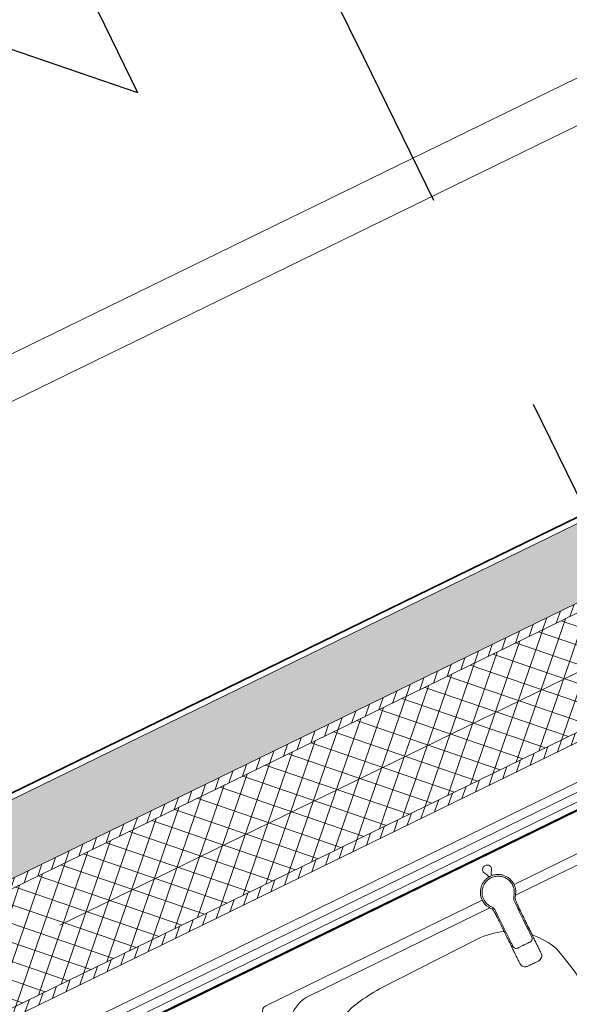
# Model space of a CAD drawing. Extents: x 6414462 to 20492237, y 5756825 to 17376351.
# Tile 36 of 127: x 6497752.921 to 6497753.689, y 5809737.607 to 5809738.984. Entities that reach past the tile are written whole.
import ezdxf

# ---------------------------------------------------------------- set-up
doc = ezdxf.new("R2010")
doc.units = 0
doc.linetypes.add('Kreska', pattern=[0.635, 0.3175, -0.3175])
doc.linetypes.add('Linia siatki', pattern=[2.2225, 1.27, -0.3175, 0.3175, -0.3175])
for name, color, linetype, lineweight in [('A-DETL-GENF', 7, 'Continuous', 5), ('A-FLOR', 7, 'Continuous', 5), ('A-GENM', 7, 'Continuous', 5), ('A-WALL', 7, 'Continuous', 35), ('A-WALL-PATT', 7, 'Continuous', 35), ('G-ANNO-SYMB', 7, 'Continuous', 5), ('G-IMPT', 7, 'Continuous', 5), ('I-FURN', 7, 'Continuous', 5), ('P-SANR-FIXT', 7, 'Continuous', 5), ('S-GRID', 7, 'Continuous', 5)]:
    doc.layers.add(name, color=color, linetype=linetype, lineweight=lineweight)
pattern_1 = [(71.0323616, (6497475.582077, 5808865.157373), (-0.01418553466, 0.00487551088), [])]

# ---------------------------------------------------------------- blocks, each defined once
blk = doc.blocks.new('Modele ogólne 2 - Modele ogólne 1-9019300-__-00_00 Przyziemie PB')
at = {"layer": 'A-GENM'}
blk.add_line((63702.14, 66201.46), (63568.64, 66201.46), dxfattribs=at)
blk = doc.blocks.new('MEBLE szafka kuchenna doł - dzwiczki P-9019310-__-00_00 Przyziemie PB')
at = {"layer": 'G-IMPT'}
for p, q in [((-7.14, 60.01), (-7.14, 61.56)), ((-6.74, 61.96), (6.76, 61.96)), ((7.16, 61.56), (7.16, 60.01))]:
    blk.add_line(p, q, dxfattribs=at)
at = {"layer": 'G-IMPT', "flags": 128}
for points in [[(-6.74, 61.96), (-6.81, 61.95), (-6.87, 61.93), (-6.94, 61.9), (-6.99, 61.86), (-7.04, 61.82), (-7.08, 61.76), (-7.11, 61.7), (-7.13, 61.63), (-7.14, 61.56)], [(-7.14, 61.56), (-7.13, 61.63), (-7.11, 61.7), (-7.08, 61.76), (-7.04, 61.82), (-6.99, 61.86), (-6.94, 61.9), (-6.87, 61.93), (-6.81, 61.95), (-6.74, 61.96)], [(7.16, 61.56), (7.16, 61.63), (7.14, 61.7), (7.11, 61.76), (7.07, 61.82), (7.02, 61.86), (6.96, 61.9), (6.9, 61.93), (6.83, 61.95), (6.76, 61.96)], [(6.76, 61.96), (6.83, 61.95), (6.9, 61.93), (6.96, 61.9), (7.02, 61.86), (7.07, 61.82), (7.11, 61.76), (7.14, 61.7), (7.16, 61.63), (7.16, 61.56)]]:
    blk.add_lwpolyline(points, dxfattribs=at)
at = {"layer": 'I-FURN'}
for p, q in [((-25.28, 62.69), (-24.48, 62.69)), ((-25.28, 62.69), (-25.28, 60.04)), ((-24.48, 62.69), (-24.48, 60.04)), ((-15.28, 60.01), (-15.28, 62.65)), ((-15.28, 62.65), (-14.51, 62.65)), ((-14.51, 62.65), (-14.51, 60.01)), ((-9.59, 62.66), (9.61, 62.66)), ((-9.59, 62.66), (-9.59, 60.01)), ((9.61, 60.01), (9.61, 62.66)), ((-15.28, 60.04), (-29.88, 60.04)), ((-9.59, 60.04), (-14.51, 60.04)), ((7.17, 60.04), (-7.14, 60.04)), ((29.78, 60.04), (9.61, 60.04)), ((-29.99, 0.01), (-29.99, 0.14)), ((-28.39, 0.14), (-28.39, 0.01)), ((28.41, 0.01), (28.41, 0.14)), ((30.01, 0.14), (30.01, 0.01))]:
    blk.add_line(p, q, dxfattribs=at)
for points, knots in [([(-6.74, 62.26), (-6.78, 62.26), (-6.87, 62.25), (-7.07, 62.21), (-7.24, 62.12), (-7.34, 62.01), (-7.39, 61.95), (-7.42, 61.89), (-7.45, 61.85), (-7.47, 61.81), (-7.49, 61.75), (-7.52, 61.67), (-7.53, 61.6), (-7.54, 61.56)], [0, 0, 0, 0, 0.125, 0.25, 0.5, 0.5625, 0.625, 0.6875, 0.71875, 0.75, 0.8125, 0.875, 1, 1, 1, 1]), ([(7.56, 61.56), (7.56, 61.6), (7.54, 61.67), (7.52, 61.75), (7.49, 61.81), (7.47, 61.85), (7.45, 61.89), (7.42, 61.95), (7.37, 62.01), (7.26, 62.12), (7.09, 62.21), (6.9, 62.25), (6.81, 62.26), (6.76, 62.26)], [0, 0, 0, 0, 0.125, 0.1875, 0.25, 0.28125, 0.3125, 0.375, 0.4375, 0.5, 0.75, 0.875, 1, 1, 1, 1])]:
    blk.add_open_spline(points, degree=3, knots=knots, dxfattribs=at)
for points in [[(-7.54, 61.56), (-7.52, 61.67), (-7.46, 61.87), (-7.29, 62.08), (-7.06, 62.22), (-6.85, 62.25), (-6.74, 62.26)], [(6.76, 62.26), (6.88, 62.25), (7.08, 62.22), (7.32, 62.08), (7.48, 61.87), (7.54, 61.67), (7.56, 61.56)]]:
    blk.add_open_spline(points, degree=3, dxfattribs=at)
blk = doc.blocks.new('Stainless steel double bowl kitchen sink - J - 870510901 - 870510901 Stainless Steel-9242415-__-00_00 Przyziemie PB')
at = {"layer": 'A-GENM'}
for p, q in [((-44.2, 0), (-10.54, 0)), ((-5.59, 0), (7.46, 0)), ((12.41, 0), (44.2, 0)), ((-45, -48.2), (-45, -0.8)), ((45, -0.8), (45, -48.2)), ((-38.09, -1.43), (-10.05, -1.43)), ((-6.07, -1.43), (0.23, -1.43)), ((7.95, -1.43), (0.23, -1.43)), ((38.09, -1.43), (11.93, -1.43)), ((-28.86, -4.85), (-13.56, -4.61)), ((28.86, -4.85), (13.56, -4.61)), ((-43.09, -42.43), (-43.09, -6.43)), ((43.09, -42.43), (43.09, -6.43)), ((-28.86, -44.02), (-13.56, -44.25)), ((28.86, -44.02), (13.56, -44.25)), ((1.68, -47.43), (-38.09, -47.43)), ((1.68, -47.43), (38.09, -47.43)), ((44.2, -49), (-44.2, -49))]:
    blk.add_line(p, q, dxfattribs=at)
for centre in [(-11.41, -24.43), (11.41, -24.43)]:
    blk.add_circle(centre, 3.88, dxfattribs=at)
for centre, radius, start, end in [((-44.2, -0.8), 0.8, 90, 180), ((44.2, -0.8), 0.8, 360, 90), ((-38.09, -6.43), 5, 90, 180), ((38.09, -6.43), 5, 360, 90), ((-31.56, -12.37), 7.11, 97.579, 166.7053), ((-26.27, -39.06), 34.31, 94.3232, 100.4635), ((-13.4, -14.63), 10.02, 68.375, 90.8794), ((13.4, -14.63), 10.02, 89.1206, 100.6217), ((26.27, -39.06), 34.31, 79.5365, 85.6768), ((31.56, -12.37), 7.11, 13.2947, 82.421), ((13.4, -14.63), 10.02, 121.3507, 156.7811), ((-13.4, -14.63), 10.02, 23.2189, 45.7423), ((-7.42, -18.08), 31.92, 166.7053, 179.2947), ((-54.7, -23.56), 52.12, 359.0368, 14.3011), ((54.7, -23.56), 52.12, 165.6989, 180.9632), ((7.42, -18.08), 31.92, 0.7053, 13.2947), ((225.05, -24.43), 264.47, 178.5375, 181.4625), ((-225.05, -24.43), 264.47, 358.5375, 1.4625), ((-54.7, -25.31), 52.12, 345.6989, 0.9632), ((54.7, -25.31), 52.12, 179.0368, 194.3011), ((-7.42, -30.79), 31.92, 180.7053, 193.2947), ((7.42, -30.79), 31.92, 346.7053, 359.2947), ((-31.56, -36.5), 7.11, 193.2947, 262.421), ((-13.4, -34.23), 10.02, 269.1206, 336.7811), ((13.4, -34.23), 10.02, 203.2189, 270.8794), ((31.56, -36.5), 7.11, 277.579, 346.7053), ((-38.09, -42.43), 5, 180, 270), ((38.09, -42.43), 5, 270, 360), ((-26.27, -9.81), 34.31, 259.5365, 265.6768), ((26.27, -9.81), 34.31, 274.3232, 280.4635), ((-44.2, -48.2), 0.8, 180, 270), ((44.2, -48.2), 0.8, 270, 360)]:
    blk.add_arc(centre, radius, start, end, dxfattribs=at)
blk = doc.blocks.new('Sanitary_Taps-Mixers_DURAVIT-AG_A-1-Single-lever-washbasin-mixer A11010 - A_1 Single lever washbasin mixer with pop-up waste - A11010001010-V17-__-00_00 Przyziemie PB')
at = {"layer": 'A-DETL-GENF'}
for p, q in [((-0.14, 4.14), (-0.24, 4.11)), ((-0.04, 4.16), (-0.14, 4.14)), ((0.06, 4.16), (-0.04, 4.16)), ((0.16, 4.14), (0.06, 4.16)), ((0.26, 4.11), (0.16, 4.14)), ((-0.63, 3.69), (-0.64, 3.58)), ((-0.64, 3.58), (-0.63, 3.48)), ((-0.6, 3.79), (-0.63, 3.69)), ((-0.63, 3.48), (-0.6, 3.38)), ((-0.54, 3.89), (-0.6, 3.79)), ((-0.6, 3.38), (-0.28, 2.81)), ((-0.45, 3.98), (-0.54, 3.89)), ((-0.35, 4.06), (-0.45, 3.98)), ((-0.24, 4.11), (-0.35, 4.06)), ((-0.28, 2.81), (-0.26, 2.47)), ((0.36, 4.06), (0.26, 4.11)), ((0.26, 2.76), (0.59, 3.32)), ((0.26, 2.48), (0.26, 2.76)), ((0.47, 3.98), (0.36, 4.06)), ((0.55, 3.89), (0.47, 3.98)), ((0.61, 3.79), (0.55, 3.89)), ((0.59, 3.32), (0.63, 3.43)), ((0.65, 3.69), (0.61, 3.79)), ((0.63, 3.43), (0.66, 3.53)), ((0.66, 3.53), (0.65, 3.69)), ((-2.06, 1.38), (-2.13, 1.28)), ((-2.06, 1.38), (-2.13, 1.28)), ((-1.99, 1.48), (-2.06, 1.38)), ((-1.99, 1.48), (-2.06, 1.38)), ((-1.92, 1.58), (-1.99, 1.48)), ((-1.92, 1.58), (-1.99, 1.48)), ((-1.84, 1.67), (-1.92, 1.58)), ((-1.84, 1.67), (-1.92, 1.58)), ((-1.76, 1.76), (-1.84, 1.67)), ((-1.76, 1.76), (-1.84, 1.67)), ((-1.74, 1.42), (-1.82, 1.32)), ((-1.68, 1.84), (-1.76, 1.76)), ((-1.68, 1.84), (-1.76, 1.76)), ((-1.61, 1.56), (-1.74, 1.42)), ((-1.59, 1.91), (-1.68, 1.84)), ((-1.59, 1.91), (-1.68, 1.84)), ((-1.5, 1.67), (-1.61, 1.56)), ((-1.5, 1.98), (-1.59, 1.91)), ((-1.5, 1.98), (-1.59, 1.91)), ((-1.41, 2.05), (-1.5, 1.98)), ((-1.41, 2.05), (-1.5, 1.98)), ((-1.42, 1.74), (-1.5, 1.67)), ((-1.25, 1.87), (-1.42, 1.74)), ((-1.32, 2.11), (-1.41, 2.05)), ((-1.32, 2.11), (-1.41, 2.05)), ((-1.23, 2.17), (-1.32, 2.11)), ((-1.23, 2.17), (-1.32, 2.11)), ((-1.12, 1.95), (-1.25, 1.87)), ((-1.13, 2.22), (-1.23, 2.17)), ((-1.13, 2.22), (-1.23, 2.17)), ((-1.02, 2.27), (-1.13, 2.22)), ((-1.02, 2.27), (-1.13, 2.22)), ((-1.03, 2), (-1.12, 1.95)), ((-0.86, 2.08), (-1.03, 2)), ((-0.91, 2.32), (-1.02, 2.27)), ((-0.91, 2.32), (-1.02, 2.27)), ((-0.8, 2.36), (-0.91, 2.32)), ((-0.8, 2.36), (-0.91, 2.32)), ((-0.69, 2.14), (-0.86, 2.08)), ((-0.69, 2.39), (-0.8, 2.36)), ((-0.69, 2.39), (-0.8, 2.36)), ((-0.57, 2.43), (-0.69, 2.39)), ((-0.57, 2.43), (-0.69, 2.39)), ((-0.54, 2.18), (-0.69, 2.14)), ((-0.45, 2.45), (-0.57, 2.43)), ((-0.45, 2.45), (-0.57, 2.43)), ((-0.43, 2.21), (-0.54, 2.18)), ((-0.26, 2.47), (-0.45, 2.45)), ((-0.26, 2.47), (-0.45, 2.45)), ((-0.23, 2.24), (-0.43, 2.21)), ((0, 2.49), (-0.26, 2.47)), ((-0.07, 2.25), (-0.23, 2.24)), ((0.08, 2.25), (-0.07, 2.25)), ((0.26, 2.48), (0, 2.49)), ((0.21, 2.24), (0.08, 2.25)), ((0.4, 2.22), (0.21, 2.24)), ((0.44, 2.45), (0.26, 2.48)), ((0.44, 2.45), (0.26, 2.48)), ((0.55, 2.18), (0.4, 2.22)), ((0.56, 2.43), (0.44, 2.45)), ((0.56, 2.43), (0.44, 2.45)), ((0.7, 2.14), (0.55, 2.18)), ((0.69, 2.39), (0.56, 2.43)), ((0.69, 2.39), (0.56, 2.43)), ((0.81, 2.36), (0.69, 2.39)), ((0.81, 2.36), (0.69, 2.39)), ((0.83, 2.09), (0.7, 2.14)), ((0.93, 2.31), (0.81, 2.36)), ((0.93, 2.31), (0.81, 2.36)), ((0.99, 2.02), (0.83, 2.09)), ((1.04, 2.26), (0.93, 2.31)), ((1.04, 2.26), (0.93, 2.31)), ((1.13, 1.95), (0.99, 2.02)), ((1.15, 2.21), (1.04, 2.26)), ((1.15, 2.21), (1.04, 2.26)), ((1.24, 1.88), (1.13, 1.95)), ((1.26, 2.14), (1.15, 2.21)), ((1.26, 2.14), (1.15, 2.21)), ((1.39, 1.77), (1.24, 1.88)), ((1.37, 2.08), (1.26, 2.14)), ((1.37, 2.08), (1.26, 2.14)), ((1.47, 2.01), (1.37, 2.08)), ((1.47, 2.01), (1.37, 2.08)), ((1.51, 1.67), (1.39, 1.77)), ((1.56, 1.94), (1.47, 2.01)), ((1.56, 1.94), (1.47, 2.01)), ((1.6, 1.59), (1.51, 1.67)), ((1.65, 1.86), (1.56, 1.94)), ((1.65, 1.86), (1.56, 1.94)), ((1.73, 1.45), (1.6, 1.59)), ((1.74, 1.78), (1.65, 1.86)), ((1.74, 1.78), (1.65, 1.86)), ((1.83, 1.32), (1.73, 1.45)), ((1.82, 1.69), (1.74, 1.78)), ((1.82, 1.69), (1.74, 1.78)), ((1.9, 1.61), (1.82, 1.69)), ((1.9, 1.61), (1.82, 1.69)), ((1.97, 1.52), (1.9, 1.61)), ((1.97, 1.52), (1.9, 1.61)), ((2.03, 1.43), (1.97, 1.52)), ((2.03, 1.43), (1.97, 1.52)), ((2.09, 1.34), (2.03, 1.43)), ((2.09, 1.34), (2.03, 1.43)), ((-2.47, 0.2), (-2.48, -0.19)), ((-2.47, 0.2), (-2.48, -0.19)), ((-2.46, 0.33), (-2.47, 0.2)), ((-2.46, 0.33), (-2.47, 0.2)), ((-2.44, 0.45), (-2.46, 0.33)), ((-2.44, 0.45), (-2.46, 0.33)), ((-2.41, 0.58), (-2.44, 0.45)), ((-2.41, 0.58), (-2.44, 0.45)), ((-2.38, 0.7), (-2.41, 0.58)), ((-2.38, 0.7), (-2.41, 0.58)), ((-2.34, 0.82), (-2.38, 0.7)), ((-2.34, 0.82), (-2.38, 0.7)), ((-2.3, 0.94), (-2.34, 0.82)), ((-2.3, 0.94), (-2.34, 0.82)), ((-2.24, 1.06), (-2.3, 0.94)), ((-2.24, 1.06), (-2.3, 0.94)), ((-2.24, 0.16), (-2.25, 0)), ((-2.19, 1.17), (-2.24, 1.06)), ((-2.19, 1.17), (-2.24, 1.06)), ((-2.22, 0.31), (-2.24, 0.16)), ((-2.21, 0.41), (-2.22, 0.31)), ((-2.16, 0.62), (-2.21, 0.41)), ((-2.13, 1.28), (-2.19, 1.17)), ((-2.13, 1.28), (-2.19, 1.17)), ((-2.11, 0.77), (-2.16, 0.62)), ((-2.07, 0.86), (-2.11, 0.77)), ((-1.99, 1.03), (-2.07, 0.86)), ((-1.9, 1.19), (-1.99, 1.03)), ((-1.82, 1.32), (-1.9, 1.19)), ((1.89, 1.23), (1.83, 1.32)), ((1.99, 1.06), (1.89, 1.23)), ((2.06, 0.92), (1.99, 1.06)), ((2.1, 0.83), (2.06, 0.92)), ((2.15, 1.24), (2.09, 1.34)), ((2.15, 1.24), (2.09, 1.34)), ((2.17, 0.62), (2.1, 0.83)), ((2.2, 1.14), (2.15, 1.24)), ((2.2, 1.14), (2.15, 1.24)), ((2.21, 0.47), (2.17, 0.62)), ((2.25, 1.04), (2.2, 1.14)), ((2.25, 1.04), (2.2, 1.14)), ((2.23, 0.31), (2.21, 0.47)), ((2.25, 0.2), (2.23, 0.31)), ((2.3, 0.93), (2.25, 1.04)), ((2.3, 0.93), (2.25, 1.04)), ((2.25, 0), (2.25, 0.2)), ((2.34, 0.82), (2.3, 0.93)), ((2.34, 0.82), (2.3, 0.93)), ((2.38, 0.7), (2.34, 0.82)), ((2.38, 0.7), (2.34, 0.82)), ((2.41, 0.58), (2.38, 0.7)), ((2.41, 0.58), (2.38, 0.7)), ((2.43, 0.46), (2.41, 0.58)), ((2.43, 0.46), (2.41, 0.58)), ((2.45, 0.34), (2.43, 0.46)), ((2.45, 0.34), (2.43, 0.46)), ((2.47, 0.22), (2.45, 0.34)), ((2.47, 0.22), (2.45, 0.34)), ((2.47, 0.09), (2.47, 0.22)), ((2.47, 0.09), (2.47, 0.22)), ((2.47, -0.04), (2.47, 0.09)), ((2.47, -0.04), (2.47, 0.09)), ((-2.48, -0.19), (-2.42, -0.59)), ((-2.48, -0.19), (-2.42, -0.59)), ((-2.42, -0.59), (-2.29, -0.97)), ((-2.42, -0.59), (-2.29, -0.97)), ((-2.29, -0.97), (-2.09, -1.31)), ((-2.29, -0.97), (-2.09, -1.31)), ((-2.25, 0), (-2.24, -0.15)), ((-2.24, -0.15), (-2.22, -0.31)), ((-2.22, -0.31), (-2.2, -0.46)), ((-2.2, -0.46), (-2.16, -0.61)), ((-2.16, -0.61), (-2.11, -0.76)), ((-2.11, -0.76), (-2.06, -0.9)), ((-2.09, -1.31), (-2.03, -1.4)), ((-2.09, -1.31), (-2.03, -1.4)), ((-2.06, -0.9), (-1.99, -1.04)), ((-1.99, -1.04), (-1.91, -1.17)), ((-1.91, -1.17), (-1.83, -1.3)), ((-1.83, -1.3), (-1.74, -1.43)), ((1.74, -1.43), (1.84, -1.3)), ((1.84, -1.3), (1.9, -1.22)), ((1.9, -1.22), (2, -1.04)), ((1.99, -1.45), (2.06, -1.35)), ((1.99, -1.45), (2.06, -1.35)), ((2, -1.04), (2.05, -0.93)), ((2.05, -0.93), (2.12, -0.76)), ((2.06, -1.35), (2.28, -0.97)), ((2.06, -1.35), (2.28, -0.97)), ((2.12, -0.76), (2.16, -0.63)), ((2.16, -0.63), (2.21, -0.46)), ((2.21, -0.46), (2.23, -0.32)), ((2.23, -0.32), (2.25, -0.15)), ((2.25, -0.15), (2.25, 0)), ((2.28, -0.97), (2.41, -0.55)), ((2.28, -0.97), (2.41, -0.55)), ((2.41, -0.55), (2.44, -0.42)), ((2.41, -0.55), (2.44, -0.42)), ((2.44, -0.42), (2.46, -0.29)), ((2.44, -0.42), (2.46, -0.29)), ((2.46, -0.29), (2.47, -0.17)), ((2.46, -0.29), (2.47, -0.17)), ((2.47, -0.17), (2.47, -0.04)), ((2.47, -0.17), (2.47, -0.04)), ((-2.03, -1.4), (-1.97, -1.49)), ((-2.03, -1.4), (-1.97, -1.49)), ((-1.97, -1.49), (-1.9, -1.57)), ((-1.97, -1.49), (-1.9, -1.57)), ((-1.9, -1.57), (-1.82, -1.66)), ((-1.9, -1.57), (-1.82, -1.66)), ((-1.82, -1.66), (-1.76, -1.72)), ((-1.82, -1.66), (-1.76, -1.72)), ((-1.76, -1.72), (-1.72, -2)), ((-1.76, -1.72), (-1.72, -2)), ((-1.74, -1.43), (-1.66, -1.52)), ((-1.72, -2), (-1.69, -2.23)), ((-1.72, -2), (-1.69, -2.23)), ((-1.69, -2.23), (-1.67, -2.36)), ((-1.69, -2.23), (-1.67, -2.36)), ((-1.67, -2.36), (-1.66, -2.49)), ((-1.67, -2.36), (-1.66, -2.49)), ((-1.66, -1.52), (-1.62, -1.59)), ((-1.66, -2.49), (-1.66, -2.63)), ((-1.66, -2.49), (-1.66, -2.63)), ((-1.66, -2.63), (-1.65, -2.78)), ((-1.66, -2.63), (-1.65, -2.78)), ((-1.62, -1.59), (-1.58, -1.66)), ((-1.58, -1.66), (-1.54, -1.76)), ((-1.54, -1.76), (-1.51, -1.85)), ((-1.51, -1.85), (-1.49, -1.96)), ((-1.49, -1.96), (-1.48, -2.05)), ((-1.48, -2.05), (-1.47, -2.16)), ((-1.47, -2.16), (-1.47, -2.83)), ((1.48, -2.07), (1.5, -1.97)), ((1.48, -2.17), (1.48, -2.07)), ((1.48, -3.09), (1.48, -2.17)), ((1.5, -1.97), (1.51, -1.89)), ((1.51, -1.89), (1.54, -1.79)), ((1.54, -1.79), (1.58, -1.69)), ((1.58, -1.69), (1.63, -1.6)), ((1.63, -1.6), (1.67, -1.52)), ((1.66, -2.78), (1.67, -2.63)), ((1.66, -2.78), (1.67, -2.63)), ((1.67, -1.52), (1.74, -1.43)), ((1.67, -2.49), (1.68, -2.36)), ((1.67, -2.49), (1.68, -2.36)), ((1.67, -2.63), (1.67, -2.49)), ((1.67, -2.63), (1.67, -2.49)), ((1.68, -2.36), (1.7, -2.23)), ((1.68, -2.36), (1.7, -2.23)), ((1.7, -2.23), (1.73, -2)), ((1.7, -2.23), (1.73, -2)), ((1.73, -2), (1.76, -1.79)), ((1.73, -2), (1.76, -1.79)), ((1.76, -1.79), (1.78, -1.71)), ((1.76, -1.79), (1.78, -1.71)), ((1.78, -1.71), (1.84, -1.64)), ((1.78, -1.71), (1.84, -1.64)), ((1.84, -1.64), (1.92, -1.55)), ((1.84, -1.64), (1.92, -1.55)), ((1.92, -1.55), (1.99, -1.45)), ((1.92, -1.55), (1.99, -1.45)), ((-1.65, -2.78), (-1.65, -2.94)), ((-1.65, -2.78), (-1.65, -2.94)), ((-1.65, -2.94), (-1.65, -3.1)), ((-1.65, -2.94), (-1.65, -3.1)), ((-1.65, -3.1), (-1.65, -3.19)), ((-1.65, -3.1), (-1.65, -3.19)), ((-1.65, -3.19), (-1.65, -3.36)), ((-1.65, -3.19), (-1.65, -3.36)), ((-1.65, -3.36), (-1.65, -3.53)), ((-1.65, -3.36), (-1.65, -3.53)), ((-1.65, -3.53), (-1.65, -3.7)), ((-1.65, -3.53), (-1.65, -3.7)), ((-1.65, -3.7), (-1.65, -3.87)), ((-1.65, -3.7), (-1.65, -3.87)), ((-1.65, -3.87), (-1.65, -4.22)), ((-1.65, -3.87), (-1.65, -4.22)), ((-1.47, -2.83), (-1.47, -6.36)), ((1.48, -4.01), (1.48, -3.09)), ((1.48, -4.93), (1.48, -4.01)), ((1.65, -3.1), (1.66, -2.94)), ((1.65, -3.1), (1.66, -2.94)), ((1.65, -3.19), (1.65, -3.1)), ((1.65, -3.19), (1.65, -3.1)), ((1.65, -3.36), (1.65, -3.19)), ((1.65, -3.36), (1.65, -3.19)), ((1.65, -3.53), (1.65, -3.36)), ((1.65, -3.53), (1.65, -3.36)), ((1.65, -3.7), (1.65, -3.53)), ((1.65, -3.7), (1.65, -3.53)), ((1.65, -3.87), (1.65, -3.7)), ((1.65, -3.87), (1.65, -3.7)), ((1.65, -4.05), (1.65, -3.87)), ((1.65, -4.05), (1.65, -3.87)), ((1.65, -4.39), (1.65, -4.05)), ((1.65, -4.39), (1.65, -4.05)), ((1.66, -2.94), (1.66, -2.78)), ((1.66, -2.94), (1.66, -2.78)), ((-1.65, -4.22), (-1.65, -4.39)), ((-1.65, -4.22), (-1.65, -4.39)), ((-1.65, -4.39), (-1.65, -4.56)), ((-1.65, -4.39), (-1.65, -4.56)), ((-1.65, -4.56), (-1.65, -4.75)), ((-1.65, -4.56), (-1.65, -4.75)), ((-1.65, -4.75), (-1.65, -4.94)), ((-1.65, -4.75), (-1.65, -4.94)), ((-1.65, -4.94), (-1.65, -5.12)), ((-1.65, -4.94), (-1.65, -5.12)), ((-1.65, -5.12), (-1.65, -5.31)), ((-1.65, -5.12), (-1.65, -5.31)), ((-1.65, -5.31), (-1.65, -5.47)), ((-1.65, -5.31), (-1.65, -5.47)), ((-1.65, -5.47), (-1.65, -5.63)), ((-1.65, -5.47), (-1.65, -5.63)), ((1.48, -6.36), (1.48, -4.93)), ((1.65, -4.56), (1.65, -4.39)), ((1.65, -4.56), (1.65, -4.39)), ((1.65, -4.75), (1.65, -4.56)), ((1.65, -4.75), (1.65, -4.56)), ((1.65, -4.94), (1.65, -4.75)), ((1.65, -4.94), (1.65, -4.75)), ((1.65, -5.12), (1.65, -4.94)), ((1.65, -5.12), (1.65, -4.94)), ((1.65, -5.31), (1.65, -5.12)), ((1.65, -5.31), (1.65, -5.12)), ((1.65, -5.47), (1.65, -5.31)), ((1.65, -5.47), (1.65, -5.31)), ((1.65, -5.63), (1.65, -5.47)), ((1.65, -5.63), (1.65, -5.47)), ((-1.65, -5.63), (-1.65, -5.79)), ((-1.65, -5.63), (-1.65, -5.79)), ((-1.65, -5.79), (-1.65, -5.95)), ((-1.65, -5.79), (-1.65, -5.95)), ((-1.65, -5.95), (-1.65, -6.29)), ((-1.65, -5.95), (-1.65, -6.29)), ((-1.65, -6.29), (-1.65, -6.46)), ((-1.65, -6.29), (-1.65, -6.46)), ((-1.65, -6.46), (-1.65, -6.64)), ((-1.65, -6.46), (-1.65, -6.64)), ((-1.65, -6.64), (-1.65, -6.8)), ((-1.65, -6.64), (-1.65, -6.8)), ((-1.65, -6.8), (-1.65, -6.97)), ((-1.65, -6.8), (-1.65, -6.97)), ((-1.47, -6.36), (-1.47, -6.48)), ((-1.47, -6.48), (-1.47, -6.6)), ((-1.47, -6.6), (-1.47, -6.72)), ((-1.47, -6.72), (-1.47, -6.84)), ((-1.47, -6.84), (-1.47, -6.95)), ((1.48, -6.48), (1.48, -6.36)), ((1.48, -6.6), (1.48, -6.48)), ((1.48, -6.72), (1.48, -6.6)), ((1.48, -6.84), (1.48, -6.72)), ((1.48, -6.95), (1.48, -6.84)), ((1.65, -5.79), (1.65, -5.63)), ((1.65, -5.79), (1.65, -5.63)), ((1.65, -5.95), (1.65, -5.79)), ((1.65, -5.95), (1.65, -5.79)), ((1.65, -6.12), (1.65, -5.95)), ((1.65, -6.12), (1.65, -5.95)), ((1.65, -6.46), (1.65, -6.12)), ((1.65, -6.46), (1.65, -6.12)), ((1.65, -6.64), (1.65, -6.46)), ((1.65, -6.64), (1.65, -6.46)), ((1.65, -6.8), (1.65, -6.64)), ((1.65, -6.8), (1.65, -6.64)), ((1.65, -6.97), (1.65, -6.8)), ((1.65, -6.97), (1.65, -6.8)), ((-1.65, -6.97), (-1.65, -7.15)), ((-1.65, -6.97), (-1.65, -7.15)), ((-1.65, -7.15), (-1.65, -7.33)), ((-1.65, -7.15), (-1.65, -7.33)), ((-1.65, -7.33), (-1.65, -7.5)), ((-1.65, -7.33), (-1.65, -7.5)), ((-1.65, -7.5), (-1.65, -7.68)), ((-1.65, -7.5), (-1.65, -7.68)), ((-1.65, -7.68), (-1.65, -7.88)), ((-1.65, -7.68), (-1.65, -7.88)), ((-1.65, -7.88), (-1.65, -8.07)), ((-1.65, -7.88), (-1.65, -8.07)), ((-1.65, -8.07), (-1.65, -8.24)), ((-1.65, -8.07), (-1.65, -8.24)), ((-1.65, -8.24), (-1.65, -8.4)), ((-1.65, -8.24), (-1.65, -8.4)), ((-1.47, -6.95), (-1.47, -7.07)), ((-1.47, -7.07), (-1.47, -7.19)), ((-1.47, -7.19), (-1.47, -7.31)), ((-1.47, -7.31), (-1.47, -7.43)), ((-1.47, -7.43), (-1.47, -7.55)), ((-1.47, -7.55), (-1.47, -7.7)), ((-1.47, -7.7), (-1.46, -7.79)), ((-1.46, -7.79), (-1.43, -7.89)), ((-1.43, -7.89), (-1.39, -7.96)), ((-1.39, -7.96), (-1.33, -8.05)), ((-1.33, -8.05), (-1.25, -8.11)), ((-1.25, -8.11), (-1.18, -8.15)), ((-1.18, -8.15), (-1.07, -8.19)), ((-1.07, -8.19), (-0.97, -8.2)), ((-0.97, -8.2), (-0.81, -8.2)), ((-0.81, -8.2), (-0.7, -8.2)), ((-0.7, -8.2), (-0.56, -8.2)), ((-0.56, -8.2), (-0.47, -8.2)), ((-0.47, -8.2), (-0.38, -8.2)), ((-0.38, -8.2), (-0.26, -8.2)), ((-0.26, -8.2), (-0.11, -8.2)), ((-0.11, -8.2), (0, -8.2)), ((0, -8.2), (0.13, -8.2)), ((0.13, -8.2), (0.25, -8.2)), ((0.25, -8.2), (0.4, -8.2)), ((0.4, -8.2), (0.49, -8.2)), ((0.49, -8.2), (0.59, -8.2)), ((0.59, -8.2), (0.76, -8.2)), ((0.76, -8.2), (0.91, -8.2)), ((0.91, -8.2), (1.03, -8.2)), ((1.03, -8.2), (1.11, -8.18)), ((1.11, -8.18), (1.2, -8.15)), ((1.2, -8.15), (1.28, -8.1)), ((1.28, -8.1), (1.34, -8.05)), ((1.34, -8.05), (1.39, -7.98)), ((1.39, -7.98), (1.44, -7.89)), ((1.44, -7.89), (1.47, -7.8)), ((1.47, -7.8), (1.48, -7.7)), ((1.48, -7.07), (1.48, -6.95)), ((1.48, -7.19), (1.48, -7.07)), ((1.48, -7.7), (1.48, -7.19)), ((1.65, -7.15), (1.65, -6.97)), ((1.65, -7.15), (1.65, -6.97)), ((1.65, -7.33), (1.65, -7.15)), ((1.65, -7.33), (1.65, -7.15)), ((1.65, -7.5), (1.65, -7.33)), ((1.65, -7.5), (1.65, -7.33)), ((1.65, -7.68), (1.65, -7.5)), ((1.65, -7.68), (1.65, -7.5)), ((1.65, -7.88), (1.65, -7.68)), ((1.65, -7.88), (1.65, -7.68)), ((1.65, -8.07), (1.65, -7.88)), ((1.65, -8.07), (1.65, -7.88)), ((1.65, -8.24), (1.65, -8.07)), ((1.65, -8.24), (1.65, -8.07)), ((1.65, -8.4), (1.65, -8.24)), ((1.65, -8.4), (1.65, -8.24)), ((-1.65, -8.4), (-1.65, -8.58)), ((-1.65, -8.4), (-1.65, -8.58)), ((-1.65, -8.58), (-1.65, -8.76)), ((-1.65, -8.58), (-1.65, -8.76)), ((-1.65, -8.76), (-1.65, -8.94)), ((-1.65, -8.76), (-1.65, -8.94)), ((-1.65, -8.94), (-1.65, -9.12)), ((-1.65, -8.94), (-1.65, -9.12)), ((-1.65, -9.12), (-1.65, -9.31)), ((-1.65, -9.12), (-1.65, -9.31)), ((-1.65, -9.31), (-1.65, -9.51)), ((-1.65, -9.31), (-1.65, -9.51)), ((-1.65, -9.51), (-1.65, -9.68)), ((-1.65, -9.51), (-1.65, -9.68)), ((1.65, -8.58), (1.65, -8.4)), ((1.65, -8.58), (1.65, -8.4)), ((1.65, -8.76), (1.65, -8.58)), ((1.65, -8.76), (1.65, -8.58)), ((1.65, -8.94), (1.65, -8.76)), ((1.65, -8.94), (1.65, -8.76)), ((1.65, -9.12), (1.65, -8.94)), ((1.65, -9.12), (1.65, -8.94)), ((1.65, -9.31), (1.65, -9.12)), ((1.65, -9.31), (1.65, -9.12)), ((1.65, -9.51), (1.65, -9.31)), ((1.65, -9.51), (1.65, -9.31)), ((1.65, -9.68), (1.65, -9.51)), ((1.65, -9.68), (1.65, -9.51)), ((-1.65, -9.68), (-1.65, -9.76)), ((-1.65, -9.68), (-1.65, -9.76)), ((-1.65, -9.76), (-1.65, -9.93)), ((-1.65, -9.76), (-1.65, -9.93)), ((-1.65, -9.93), (-1.65, -10.09)), ((-1.65, -9.93), (-1.65, -10.09)), ((-1.65, -10.09), (-1.65, -10.26)), ((-1.65, -10.09), (-1.65, -10.26)), ((-1.65, -10.26), (-1.64, -10.34)), ((-1.65, -10.26), (-1.64, -10.34)), ((-1.64, -10.34), (-1.64, -10.42)), ((-1.64, -10.34), (-1.64, -10.42)), ((-1.64, -10.42), (-1.59, -10.58)), ((-1.64, -10.42), (-1.59, -10.58)), ((-1.59, -10.58), (-1.52, -10.73)), ((-1.59, -10.58), (-1.52, -10.73)), ((-1.52, -10.73), (-1.42, -10.86)), ((-1.52, -10.73), (-1.42, -10.86)), ((-1.42, -10.86), (-1.29, -10.96)), ((-1.42, -10.86), (-1.29, -10.96)), ((-1.29, -10.96), (-1.14, -11.04)), ((-1.29, -10.96), (-1.14, -11.04)), ((1.15, -11.04), (1.3, -10.96)), ((1.15, -11.04), (1.3, -10.96)), ((1.3, -10.96), (1.43, -10.86)), ((1.3, -10.96), (1.43, -10.86)), ((1.43, -10.86), (1.53, -10.73)), ((1.43, -10.86), (1.53, -10.73)), ((1.53, -10.73), (1.6, -10.58)), ((1.53, -10.73), (1.6, -10.58)), ((1.6, -10.58), (1.65, -10.42)), ((1.6, -10.58), (1.65, -10.42)), ((1.65, -9.76), (1.65, -9.68)), ((1.65, -9.76), (1.65, -9.68)), ((1.65, -9.93), (1.65, -9.76)), ((1.65, -9.93), (1.65, -9.76)), ((1.65, -10.09), (1.65, -9.93)), ((1.65, -10.09), (1.65, -9.93)), ((1.65, -10.26), (1.65, -10.09)), ((1.65, -10.26), (1.65, -10.09)), ((1.65, -10.34), (1.65, -10.26)), ((1.65, -10.34), (1.65, -10.26)), ((1.65, -10.42), (1.65, -10.34)), ((1.65, -10.42), (1.65, -10.34)), ((-1.14, -11.04), (-0.99, -11.09)), ((-1.14, -11.04), (-0.99, -11.09)), ((-0.99, -11.09), (-0.9, -11.1)), ((-0.99, -11.09), (-0.9, -11.1)), ((-0.9, -11.1), (-0.82, -11.1)), ((-0.9, -11.1), (-0.82, -11.1)), ((-0.82, -11.1), (-0.66, -11.1)), ((-0.82, -11.1), (-0.66, -11.1)), ((-0.66, -11.1), (-0.49, -11.1)), ((-0.66, -11.1), (-0.49, -11.1)), ((-0.49, -11.1), (-0.33, -11.1)), ((-0.49, -11.1), (-0.33, -11.1)), ((-0.33, -11.1), (-0.16, -11.1)), ((-0.33, -11.1), (-0.16, -11.1)), ((-0.16, -11.1), (0, -11.1)), ((-0.16, -11.1), (0, -11.1)), ((0, -11.1), (0.17, -11.1)), ((0, -11.1), (0.17, -11.1)), ((0.17, -11.1), (0.34, -11.1)), ((0.17, -11.1), (0.34, -11.1)), ((0.34, -11.1), (0.5, -11.1)), ((0.34, -11.1), (0.5, -11.1)), ((0.5, -11.1), (0.67, -11.1)), ((0.5, -11.1), (0.67, -11.1)), ((0.67, -11.1), (0.83, -11.1)), ((0.67, -11.1), (0.83, -11.1)), ((0.83, -11.1), (0.91, -11.1)), ((0.83, -11.1), (0.91, -11.1)), ((0.91, -11.1), (1, -11.09)), ((0.91, -11.1), (1, -11.09)), ((1, -11.09), (1.15, -11.04)), ((1, -11.09), (1.15, -11.04))]:
    blk.add_line(p, q, dxfattribs=at)
blk = doc.blocks.new('Przekrój - znacznik przekroju strzałka-605084-__-00_00 Przyziemie PB')
at = {"layer": 'G-ANNO-SYMB', "color": 3, "lineweight": 25, "true_color": 0x00ff00}
for p, q in [((-0.6, 1.0216), (-1.011, 0.6106)), ((-0.6, 1.0216), (-0.189, 0.6106)), ((-0.6, 0.6106), (-1.011, 0.6106)), ((-0.6, 0.6106), (-0.6, 0)), ((-0.6, 0.6106), (-0.189, 0.6106)), ((0, 0), (-0.6, 0))]:
    blk.add_line(p, q, dxfattribs=at)

msp = doc.modelspace()

# ---------------------------------------------------------------- hatches: boundary and pattern name
at = {"layer": 'A-WALL-PATT', "lineweight": 5}
h = msp.add_hatch(dxfattribs=at)
h.set_pattern_fill('FP_7', color=256, scale=0.01, angle=26.0324, style=0, pattern_type=2)
h.set_pattern_definition([(26.0323616, (6497475.582077, 5808865.157373), (0.01535980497, 0.02280471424), [0.01587, -0.03175]), (146.0323616, (6497475.582077, 5808865.157373), (-0.02742936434, 0.00189962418), [0.01587, -0.03175]), (86.0323616, (6497475.582077, 5808865.157373), (-0.01206955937, 0.02470433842), [0, -0.03175, 0.01587, 0])])
h.paths.add_polyline_path([(6497756.4365, 5809739.5045), (6497756.3926, 5809739.5944), (6497755.0044, 5809738.9163), (6497755.0483, 5809738.8265), (6497756.4032, 5809739.4883)])
h.paths.add_polyline_path([(6497758.1941, 5809740.363), (6497759.5752, 5809741.0375), (6497759.5313, 5809741.1274), (6497758.1502, 5809740.4528), (6497758.1654, 5809740.4218)])
h.paths.add_polyline_path([(6497752.3589, 5809737.5129), (6497753.7759, 5809738.205), (6497753.732, 5809738.2949), (6497752.315, 5809737.6028), (6497752.3582, 5809737.5145)])
h.paths.add_polyline_path([(6497762.2533, 5809742.3456), (6497762.3544, 5809742.395), (6497762.3104, 5809742.4848), (6497760.8036, 5809741.7489), (6497760.8475, 5809741.659), (6497762.1185, 5809742.2798)])
h = msp.add_hatch(dxfattribs=at)
h.set_pattern_fill('FP_8', color=256, scale=0.01, angle=26.0324, style=0, pattern_type=2)
h.set_pattern_definition(pattern_1)
h.paths.add_polyline_path([(6497752.5764, 5809737.6052), (6497753.7814, 5809738.1938), (6497753.7759, 5809738.205), (6497752.3702, 5809737.5184), (6497752.3756, 5809737.5072), (6497752.5666, 5809737.6004)])
h.paths.add_polyline_path([(6497755.0538, 5809738.8152), (6497756.442, 5809739.4933), (6497756.4365, 5809739.5045), (6497755.0483, 5809738.8265)])
h.paths.add_polyline_path([(6497761.8705, 5809742.1448), (6497762.27, 5809742.3399), (6497762.2645, 5809742.3511), (6497760.8475, 5809741.659), (6497760.853, 5809741.6478), (6497761.4437, 5809741.9363)])
h.paths.add_polyline_path([(6497758.1996, 5809740.3518), (6497759.5806, 5809741.0263), (6497759.5752, 5809741.0375), (6497758.1941, 5809740.363)])
h = msp.add_hatch(dxfattribs=at)
h.set_pattern_fill('FP_9', color=256, scale=0.01, angle=26.0324, style=0, pattern_type=2)
h.set_pattern_definition([(71.0323616, (6497475.582077, 5808865.157373), (-0.0236425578, 0.0081258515), []), (161.0323616, (6497475.582077, 5808865.157373), (-0.0081258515, -0.0236425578), [])])
h.paths.add_polyline_path([(6497752.5875, 5809737.4437), (6497753.8544, 5809738.0625), (6497753.8165, 5809738.1402), (6497753.8093, 5809738.1367), (6497753.7814, 5809738.1938), (6497752.5104, 5809737.573), (6497752.5763, 5809737.4382), (6497752.5809, 5809737.4405)])
h.paths.add_polyline_path([(6497755.1124, 5809738.677), (6497756.515, 5809739.362), (6497756.4771, 5809739.4398), (6497756.4699, 5809739.4363), (6497756.442, 5809739.4933), (6497755.0538, 5809738.8152), (6497755.0816, 5809738.7582), (6497755.0746, 5809738.7544), (6497755.0996, 5809738.7032)])
h.paths.add_polyline_path([(6497762.1898, 5809742.1338), (6497762.3246, 5809742.1996), (6497762.2588, 5809742.3344), (6497760.853, 5809741.6478), (6497760.8808, 5809741.5907), (6497760.8737, 5809741.5872), (6497760.9116, 5809741.5095), (6497761.9363, 5809742.01)])
h.paths.add_polyline_path([(6497758.949, 5809740.5509), (6497759.6537, 5809740.895), (6497759.6157, 5809740.9728), (6497759.6085, 5809740.9693), (6497759.5806, 5809741.0263), (6497758.1996, 5809740.3518), (6497758.2274, 5809740.2947), (6497758.2203, 5809740.2912), (6497758.2582, 5809740.2135), (6497758.5222, 5809740.3424)])
h = msp.add_hatch(dxfattribs=at)
h.set_pattern_fill('FP_8', color=256, scale=0.01, angle=26.0324, style=0, pattern_type=2)
h.set_pattern_definition(pattern_1)
h.paths.add_polyline_path([(6497753.8333, 5809738.0383), (6497753.8599, 5809738.0513), (6497753.8544, 5809738.0625), (6497752.5875, 5809737.4437), (6497752.593, 5809737.4325), (6497752.9797, 5809737.6214)])
h.paths.add_polyline_path([(6497760.9243, 5809741.5018), (6497762.1953, 5809742.1225), (6497762.1898, 5809742.1338), (6497760.9116, 5809741.5095), (6497760.9171, 5809741.4982)])
h.paths.add_polyline_path([(6497759.652, 5809740.8803), (6497759.6591, 5809740.8838), (6497759.6537, 5809740.895), (6497758.2582, 5809740.2135), (6497758.2637, 5809740.2022), (6497758.9545, 5809740.5396)])
h.paths.add_polyline_path([(6497755.1179, 5809738.6657), (6497756.5205, 5809739.3508), (6497756.515, 5809739.362), (6497755.1124, 5809738.677)])

# ---------------------------------------------------------------- linework, layer by layer
at = {"layer": 'A-FLOR'}
msp.add_line((6497755.8434, 5809739.8826, 0.1), (6497751.5398, 5809737.7806, 0.1), dxfattribs=at)
at = {"layer": 'A-WALL', "lineweight": 5}
for p, q in [((6497755.871, 5809739.9628, 0.1), (6497751.4596, 5809737.8082, 0.1)), ((6497753.732, 5809738.2949, 0.1), (6497752.2252, 5809737.5589, 0.1)), ((6497753.7759, 5809738.205, 0.1), (6497752.3589, 5809737.5129, 0.1)), ((6497753.7814, 5809738.1938, 0.1), (6497752.3756, 5809737.5072, 0.1)), ((6497753.8544, 5809738.0625, 0.1), (6497752.5763, 5809737.4382, 0.1)), ((6497753.8599, 5809738.0513, 0.1), (6497752.593, 5809737.4325, 0.1)), ((6497753.8819, 5809738.0064, 0.1), (6497752.6598, 5809737.4095, 0.1)), ((6497753.8874, 5809737.9951, 0.1), (6497752.6878, 5809737.4092, 0.1)), ((6497753.8928, 5809737.9839, 0.1), (6497752.6933, 5809737.398, 0.1))]:
    msp.add_line(p, q, dxfattribs=at)
at = {"layer": 'A-WALL'}
for p, q in [((6497753.7357, 5809738.3056, 0.1), (6497752.2145, 5809737.5626, 0.1)), ((6497752.7067, 5809737.3934, 0.1), (6497753.8972, 5809737.9749, 0.1))]:
    msp.add_line(p, q, dxfattribs=at)
at = {"layer": 'G-ANNO-SYMB', "linetype": 'Kreska', "lineweight": 25}
msp.add_line((6497757.6797, 5809730.1722, 0.1), (6497753.4016, 5809738.9309, 0.1), dxfattribs=at)
at = {"layer": 'S-GRID', "linetype": 'Linia siatki'}
msp.add_line((6497750.98, 5809736.742, 0.1), (6497763.6323, 5809742.9218, 0.1), dxfattribs=at)

# ---------------------------------------------------------------- block references
at = {"layer": 'A-GENM', "xscale": 0.01, "yscale": 0.01, "zscale": 0.01, "rotation": 26.03236155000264}
msp.add_blockref('Modele ogólne 2 - Modele ogólne 1-9019300-__-00_00 Przyziemie PB', (6497472.0577, 5808863.5522, 0.1), dxfattribs=at)
at = {"layer": 'G-ANNO-SYMB', "lineweight": 25, "extrusion": (0, 0, -1), "xscale": 0.4999999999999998, "yscale": 0.4999999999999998, "zscale": 0.4999999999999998, "rotation": 243.9676384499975}
msp.add_blockref('Przekrój - znacznik przekroju strzałka-605084-__-00_00 Przyziemie PB', (-6497753.4016, 5809738.9309, -0.1), dxfattribs=at)
at = {"layer": 'I-FURN', "xscale": 0.01, "yscale": 0.01, "zscale": 0.01, "rotation": 206.0323615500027}
msp.add_blockref('MEBLE szafka kuchenna doł - dzwiczki P-9019310-__-00_00 Przyziemie PB', (6497753.5154, 5809737.7885, 0.1), dxfattribs=at)
at = {"layer": 'P-SANR-FIXT', "xscale": 0.01, "yscale": 0.01, "zscale": 0.01, "rotation": 26.03236155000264}
for name, p in [('Stainless steel double bowl kitchen sink - J - 870510901 - 870510901 Stainless Steel-9242415-__-00_00 Przyziemie PB', (6497753.6618, 5809737.7987, 0.1)), ('Sanitary_Taps-Mixers_DURAVIT-AG_A-1-Single-lever-washbasin-mixer A11010 - A_1 Single lever washbasin mixer with pop-up waste - A11010001010-V17-__-00_00 Przyziemie PB', (6497753.5894, 5809737.7633, 0.1))]:
    msp.add_blockref(name, p, dxfattribs=at)

doc.saveas('drawing.dxf')
